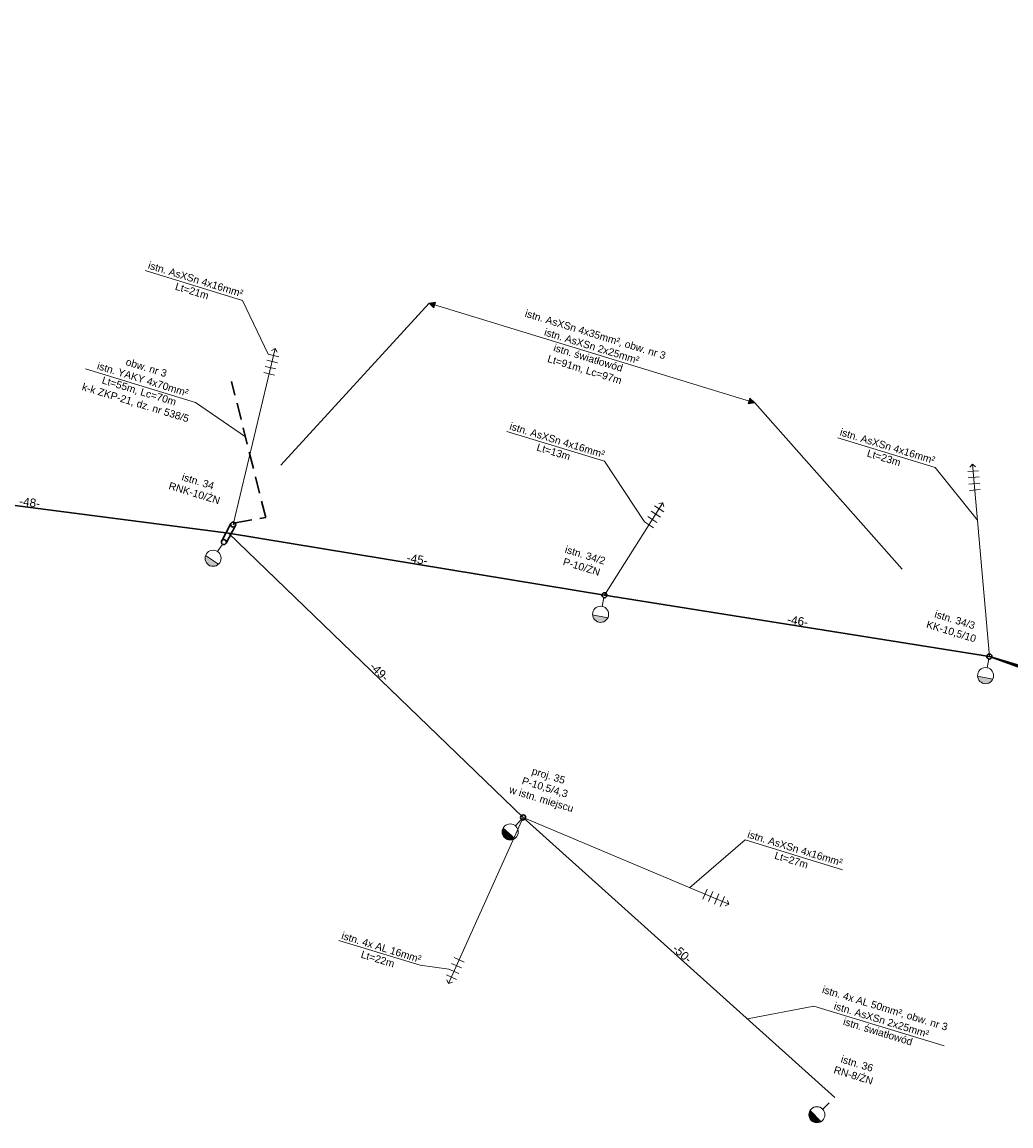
# Model space of a CAD drawing. Header units: metres. Extents: x 7458103 to 7458827, y 5635995 to 5636185.
# Tile 3 of 6: x 7458438 to 7458556, y 5636051 to 5636182. Entities that reach past the tile are written whole.
import ezdxf

# ---------------------------------------------------------------- set-up
doc = ezdxf.new("R2010")
doc.units = ezdxf.units.M
doc.linetypes.add('JIS_02_2.0', pattern=[3, 2, -1])
doc.linetypes.add('MAPA_Suków-Borki_z_działkami|1', pattern=[0])
for name, color, linetype, true_color in [('el istn. lampa', 7, 'Continuous', 0x000000), ('el istn. linia kablowa', 7, 'Continuous', 0x000000), ('el istn. linia napowietrzna', 7, 'Continuous', 0x000000), ('el istn. przyłącze', 7, 'Continuous', 0x000000), ('el istn. słup', 7, 'Continuous', 0x000000), ('el opis', 7, 'Continuous', 0x000000)]:
    doc.layers.add(name, color=color, linetype=linetype, true_color=true_color)
doc.layers.add('el proj. linia napowietrzna', color=1, linetype='Continuous')
doc.layers.add('el proj. słup', color=1, linetype='Continuous')
doc.layers.add('el wymiary', color=7, linetype='MAPA_Suków-Borki_z_działkami|1', lineweight=18, true_color=0x000000)
doc.layers.add('sp_istn. latarnie oświetlenia', color=5, linetype='Continuous', lineweight=50)
doc.styles.add('ARIAL', font='arial.ttf')
doc.styles.add('Opisowy', font='arial.ttf')
doc.styles.get("Standard").update_dxf_attribs({"font": 'arial.ttf'})
doc.dimstyles.get("Standard").update_dxf_attribs({"dimtxt": 0.18, "dimasz": 0.18, "dimexe": 0.18, "dimexo": 0.0625, "dimgap": 0.09, "dimtad": 0, "dimtih": 1, "dimtoh": 1, "dimdec": 4, "dimzin": 0, "dimdsep": 46, "dimtxsty": 'Standard', "dimcen": 0.09, "dimadec": 0, "dimazin": 0, "dimtfac": 1, "dimtdec": 4, "dimtofl": 0, "dimtmove": 0, "dimatfit": 3, "dimfxl": 0, "dimtolj": 1, "dimtzin": 0, "dimarcsym": 0})

# ---------------------------------------------------------------- blocks, each defined once
blk = doc.blocks.new('*U27460')
at = {"layer": 'sp_istn. latarnie oświetlenia', "lineweight": 20}
blk.add_hatch(color=0, dxfattribs=at).paths.add_polyline_path([(-1.84, 1.36, 0.791117), (-2.26, -0.34)])
at = {"layer": 'sp_istn. latarnie oświetlenia', "color": 0, "lineweight": 20}
for p, q in [((-2.26, -0.34), (-1.84, 1.36)), ((0, 0), (-0.97, 0.24))]:
    blk.add_line(p, q, dxfattribs=at)
blk.add_circle((-1.84, 0.46), 0.9, dxfattribs=at)
blk = doc.blocks.new('*D27822')
at = {"layer": 'el wymiary', "color": 0, "lineweight": 0}
for p, q in [((7458415.61, 5636127.08), (7458415.61, 5636127.08)), ((7458463.02, 5636120.91), (7458463.02, 5636120.91))]:
    blk.add_line(p, q, dxfattribs=at)
at = {"layer": 'el wymiary', "color": 0, "lineweight": 0, "insert": (7458439.39, 5636124.59), "char_height": 1, "attachment_point": 5, "rotation": 352.5783, "style": 'Opisowy'}
blk.add_mtext('\\A1;-48-', dxfattribs=at)
blk = doc.blocks.new('_None')
blk = doc.blocks.new('*D27823')
at = {"layer": 'el wymiary', "color": 0, "lineweight": 0}
for p, q in [((7458463.02, 5636120.91), (7458463.02, 5636120.91)), ((7458498.02, 5636087.16), (7458498.02, 5636087.16))]:
    blk.add_line(p, q, dxfattribs=at)
at = {"layer": 'el wymiary', "color": 0, "lineweight": 0, "insert": (7458480.93, 5636104.47), "char_height": 1, "attachment_point": 5, "rotation": 316.0437, "style": 'Opisowy'}
blk.add_mtext('\\A1;-49-', dxfattribs=at)
blk = doc.blocks.new('*D27824')
at = {"layer": 'el wymiary', "color": 0, "lineweight": 0}
for p, q in [((7458498.02, 5636087.16), (7458498.02, 5636087.16)), ((7458535.04, 5636053.89), (7458535.04, 5636053.89))]:
    blk.add_line(p, q, dxfattribs=at)
at = {"layer": 'el wymiary', "color": 0, "lineweight": 0, "insert": (7458516.93, 5636070.97), "char_height": 1, "attachment_point": 5, "rotation": 318.049, "style": 'Opisowy'}
blk.add_mtext('\\A1;-50-', dxfattribs=at)
blk = doc.blocks.new('*D27825')
at = {"layer": 'el wymiary', "color": 0, "lineweight": 0}
for p, q in [((7458463.02, 5636120.91), (7458463.02, 5636120.91)), ((7458507.68, 5636113.56), (7458507.68, 5636113.56))]:
    blk.add_line(p, q, dxfattribs=at)
at = {"layer": 'el wymiary', "color": 0, "lineweight": 0, "insert": (7458485.44, 5636117.83), "char_height": 1, "attachment_point": 5, "rotation": 350.6552, "style": 'Opisowy'}
blk.add_mtext('\\A1;-45-', dxfattribs=at)
blk = doc.blocks.new('*D27826')
at = {"layer": 'el wymiary', "color": 0, "lineweight": 0}
for p, q in [((7458507.68, 5636113.56), (7458507.68, 5636113.56)), ((7458553.42, 5636106.27), (7458553.42, 5636106.27))]:
    blk.add_line(p, q, dxfattribs=at)
at = {"layer": 'el wymiary', "color": 0, "lineweight": 0, "insert": (7458530.64, 5636110.51), "char_height": 1, "attachment_point": 5, "rotation": 350.9444, "style": 'Opisowy'}
blk.add_mtext('\\A1;-46-', dxfattribs=at)
blk = doc.blocks.new('*U27867')
at = {"color": 0, "lineweight": 18}
for points in [[(0, 0), (17.06, 39.45)], [(17.06, 39.45), (16.14, 39.12)], [(17.06, 39.45), (17.42, 38.54)], [(17, 36.03), (14.61, 37.06)], [(17.59, 37.4), (15.21, 38.44)], [(15.81, 33.27), (13.42, 34.31)], [(16.4, 34.65), (14.02, 35.68)]]:
    blk.add_lwpolyline(points, dxfattribs=at)
blk = doc.blocks.new('*U27869')
at = {"color": 0, "lineweight": 18}
for points in [[(0, 0), (17.48, 19.2)], [(17.32, 17.09), (15.4, 18.84)], [(17.48, 19.2), (16.51, 19.18)], [(17.48, 19.2), (17.53, 18.22)], [(15.3, 14.87), (13.38, 16.62)], [(16.31, 15.98), (14.39, 17.73)], [(14.29, 13.76), (12.37, 15.51)]]:
    blk.add_lwpolyline(points, dxfattribs=at)
blk = doc.blocks.new('*U27871')
at = {"color": 0, "lineweight": 18}
for points in [[(0, 0), (3.99, 45.71)], [(3.99, 45.71), (3.22, 45.11)], [(3.99, 45.71), (4.61, 44.96)], [(5.01, 42.44), (2.42, 42.67)], [(5.14, 43.94), (2.55, 44.16)], [(4.75, 39.45), (2.16, 39.68)], [(4.88, 40.95), (2.29, 41.17)]]:
    blk.add_lwpolyline(points, dxfattribs=at)
blk = doc.blocks.new('*D28834')
at = {"layer": 'el wymiary', "color": 0, "lineweight": 0}
for p, q in [((7458553.42, 5636106.27), (7458553.42, 5636106.27)), ((7458601.05, 5636092.03), (7458601.05, 5636092.03))]:
    blk.add_line(p, q, dxfattribs=at)
at = {"layer": 'el wymiary', "color": 0, "lineweight": 0, "insert": (7458577.41, 5636099.73), "char_height": 1, "attachment_point": 5, "rotation": 343.3589, "style": 'Opisowy'}
blk.add_mtext('\\A1;-50-', dxfattribs=at)
blk = doc.blocks.new('*U30567')
at = {"color": 0, "lineweight": 18}
for points in [[(0, 0), (-24.34, -35.8)], [(-22.79, -31.21), (-20.64, -32.67)], [(-21.94, -29.97), (-19.79, -31.43)], [(-24.47, -33.69), (-22.32, -35.15)], [(-23.63, -32.45), (-21.48, -33.91)], [(-24.34, -35.8), (-24.52, -34.84)], [(-24.34, -35.8), (-23.37, -35.65)]]:
    blk.add_lwpolyline(points, dxfattribs=at)
blk = doc.blocks.new('*U30569')
at = {"color": 0, "lineweight": 18}
for points in [[(0, 0), (44.56, -28.8)], [(38.67, -26.54), (40.08, -24.36)], [(39.93, -27.36), (41.34, -25.17)], [(41.19, -28.17), (42.6, -25.99)], [(42.45, -28.99), (43.86, -26.8)], [(44.56, -28.8), (43.6, -29)], [(44.56, -28.8), (44.38, -27.84)]]:
    blk.add_lwpolyline(points, dxfattribs=at)

msp = doc.modelspace()

# ---------------------------------------------------------------- hatches: boundary and pattern name
at = {"layer": 'el opis', "lineweight": 18, "transparency": 33554687}
h = msp.add_hatch(color=256, dxfattribs=at)
h.dxf.hatch_style = 1
h.set_gradient(color2=(0, 0, 0), centered=1)
h.paths.add_polyline_path([(7458486.84, 5636148.25), (7458487.62, 5636148.38), (7458487.42, 5636147.7)])
h = msp.add_hatch(color=256, dxfattribs=at)
h.dxf.hatch_style = 1
h.set_gradient(color2=(0, 0, 0), centered=1)
h.paths.add_polyline_path([(7458525.53, 5636136.42), (7458524.75, 5636136.29), (7458524.96, 5636136.96)])

# ---------------------------------------------------------------- linework, layer by layer
at = {"layer": 'el istn. linia kablowa', "linetype": 'JIS_02_2.0', "lineweight": 30}
msp.add_lwpolyline([(7458463.57, 5636121.95), (7458463.79, 5636122.17), (7458467.43, 5636122.78), (7458463.38, 5636138.93)], dxfattribs=at)
at = {"layer": 'el istn. linia napowietrzna', "lineweight": 30}
for points in [[(7458341.18, 5636181.65), (7458380.89, 5636153.28), (7458415.61, 5636127.08), (7458463.01, 5636120.91), (7458498.02, 5636087.16), (7458535.04, 5636053.89)], [(7458463.01, 5636120.91), (7458507.68, 5636113.56), (7458553.42, 5636106.27)], [(7458553.42, 5636106.27), (7458602.1, 5636088.67), (7458635.21, 5636079.99), (7458671.67, 5636061.02)]]:
    msp.add_lwpolyline(points, dxfattribs=at)
at = {"layer": 'el istn. słup', "lineweight": 30}
for points in [[(7458463.3, 5636122.08), (7458462.21, 5636120.03)], [(7458462.73, 5636119.74), (7458463.84, 5636121.83)]]:
    msp.add_lwpolyline(points, dxfattribs=at)
for centre in [(7458463.57, 5636121.95), (7458462.46, 5636119.87), (7458507.68, 5636113.56), (7458553.42, 5636106.27)]:
    msp.add_circle(centre, 0.298, dxfattribs=at)
at = {"layer": 'el opis', "lineweight": 18}
for p, q in [((7458453.11, 5636152.12), (7458464.67, 5636148.58)), ((7458464.67, 5636148.58), (7458467.72, 5636142.2)), ((7458486.84, 5636148.25), (7458469.21, 5636129)), ((7458486.84, 5636148.25), (7458525.53, 5636136.42)), ((7458446, 5636140.46), (7458459.07, 5636136.46)), ((7458459.07, 5636136.46), (7458465.02, 5636132.39)), ((7458525.53, 5636136.42), (7458543.05, 5636116.67)), ((7458496.1, 5636133.02), (7458507.68, 5636129.47)), ((7458535.4, 5636132.26), (7458546.98, 5636128.72)), ((7458507.68, 5636129.47), (7458512.42, 5636122.27)), ((7458546.98, 5636128.72), (7458552, 5636122.49)), ((7458524.4, 5636084.48), (7458517.8, 5636078.81)), ((7458524.4, 5636084.48), (7458535.98, 5636080.94)), ((7458476.11, 5636072.55), (7458485.8, 5636069.59)), ((7458485.8, 5636069.59), (7458489.2, 5636069.13)), ((7458532.57, 5636064.75), (7458524.66, 5636063.21)), ((7458532.57, 5636064.75), (7458548.04, 5636060.02))]:
    msp.add_line(p, q, dxfattribs=at)
for points in [[(7458486.84, 5636148.25), (7458487.62, 5636148.38), (7458487.62, 5636148.38), (7458487.42, 5636147.7)], [(7458525.53, 5636136.42), (7458524.75, 5636136.29), (7458524.75, 5636136.29), (7458524.96, 5636136.96)]]:
    msp.add_lwpolyline(points, close=True, dxfattribs=at)
at = {"layer": 'el proj. linia napowietrzna', "lineweight": 30}
msp.add_lwpolyline([(7458553.42, 5636106.27), (7458601.05, 5636092.03), (7458636.74, 5636081.77), (7458672.31, 5636064.66)], dxfattribs=at)
at = {"layer": 'el proj. słup', "color": 1, "lineweight": 30}
msp.add_circle((7458498.02, 5636087.16), 0.298, dxfattribs=at)

# ---------------------------------------------------------------- block references
at = {"layer": 'el istn. lampa', "xscale": 1.062954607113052, "yscale": 1.062954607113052, "zscale": 1.062954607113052}
for p, rotation in [((7458462.29, 5636119.63), 70.55943488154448), ((7458507.61, 5636113.27), 92.99997781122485), ((7458553.35, 5636105.98), 92.99997781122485), ((7458497.81, 5636086.95), 62.77908052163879), ((7458534.37, 5636053.24), 58.26240745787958)]:
    msp.add_blockref('*U27460', p, dxfattribs=dict(at, rotation=rotation))
at = {"layer": 'el istn. przyłącze', "yscale": 0.4999999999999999, "zscale": 0.5, "rotation": 10.00000000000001}
for name, p, xscale in [('*U27867', (7458463.57, 5636121.95), 0.4999999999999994), ('*U27871', (7458553.42, 5636106.27), 0.4999999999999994), ('*U27869', (7458507.68, 5636113.56), 0.4999999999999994), ('*U30569', (7458498.02, 5636087.16), 0.4999999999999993), ('*U30567', (7458498.02, 5636087.16), 0.4999999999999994)]:
    msp.add_blockref(name, p, dxfattribs=dict(at, xscale=xscale))

# ---------------------------------------------------------------- texts
at = {"layer": 'el opis', "char_height": 0.8726, "attachment_point": 1, "rotation": 343}
for s, insert, width in [('\\pxqc;istn. AsXSn 4x16mm²\\PLt=21m', (7458452.06, 5636153.7), 15.0006), ('\\pxqc;istn. AsXSn 4x35mm², obw. nr 3\\Pistn. AsXSn 2x25mm²\\Pistn. światłowód\\PLt=91m, Lc=97m', (7458495.45, 5636148.41), 23.5935), ('\\pxqc;obw. nr 3\\Pistn. YAKY 4x70mm²\\PLt=55m, Lc=70m\\Pk-k ZKP-21, dz. nr 538/5', (7458445.05, 5636143.57), 17.4091), ('\\pxqc;istn. AsXSn 4x16mm²\\PLt=13m', (7458495.41, 5636134.47), 14.1748), ('\\pxqc;istn. AsXSn 4x16mm²\\PLt=23m', (7458534.22, 5636133.9), 15.1), ('\\pxqc;istn. AsXSn 4x16mm²\\PLt=27m', (7458523.23, 5636086.11), 15.1), ('\\pxqc;istn. 4x AL 16mm²\\PLt=22m', (7458476.05, 5636073.75), 10.9851), ('\\pxqc;istn. 4x AL 50mm², obw. nr 3\\Pistn. AsXSn 2x25mm²\\Pistn. światłowód', (7458532.91, 5636067.43), 17.2323)]:
    msp.add_mtext(s, dxfattribs=dict(at, insert=insert, width=width))
at = {"layer": 'el opis', "char_height": 0.8726, "width": 9.1687, "attachment_point": 1, "rotation": 343, "style": 'ARIAL'}
for s, insert in [('\\pxqc;istn. 34\\PRNK-10/ŻN', (7458455.13, 5636128.84)), ('\\pxqc;istn. 34/2\\PP-10/ŻN', (7458501.14, 5636120.08)), ('\\pxqc;istn. 34/3\\PKK-10,5/10', (7458545.06, 5636112.4)), ('\\pxqc;proj. 35\\PP-10,5/4,3\\Pw istn. miejscu', (7458496.78, 5636093.89)), ('\\pxqc;istn. 36\\PRN-8/ŻN', (7458533.44, 5636059.67))]:
    msp.add_mtext(s, dxfattribs=dict(at, insert=insert))

# ---------------------------------------------------------------- dimensions: what is measured, and where the dimension line sits
at = {"layer": 'el wymiary', "lineweight": 0}
for p1, p2, picture, middle in [((7458415.61, 5636127.08), (7458463.01, 5636120.91), '*D27822', (7458439.39, 5636124.59)), ((7458463.01, 5636120.91), (7458498.02, 5636087.16), '*D27823', (7458480.93, 5636104.47)), ((7458463.01, 5636120.91), (7458507.68, 5636113.56), '*D27825', (7458485.44, 5636117.83)), ((7458507.68, 5636113.56), (7458553.42, 5636106.27), '*D27826', (7458530.64, 5636110.51)), ((7458553.42, 5636106.27), (7458601.05, 5636092.03), '*D28834', (7458577.41, 5636099.73)), ((7458498.02, 5636087.16), (7458535.04, 5636053.89), '*D27824', (7458516.93, 5636070.97))]:
    dim = msp.add_aligned_dim(p1=p1, p2=p2, distance=0, dimstyle='Standard', override={"dimtxt": 1, "dimasz": 0, "dimexe": 0, "dimexo": 0, "dimtad": 1, "dimtih": 0, "dimdec": 0, "dimpost": '-<>-', "dimtxsty": 'Opisowy', "dimblk1": 'None', "dimblk2": 'None', "dimsah": 1, "dimsd1": 1, "dimsd2": 1, "dimlwd": 0, "dimlwe": 0}, dxfattribs=at)
    dim.commit()
    dim.dimension.update_dxf_attribs({"geometry": picture, "text_midpoint": middle})

doc.saveas('drawing.dxf')
